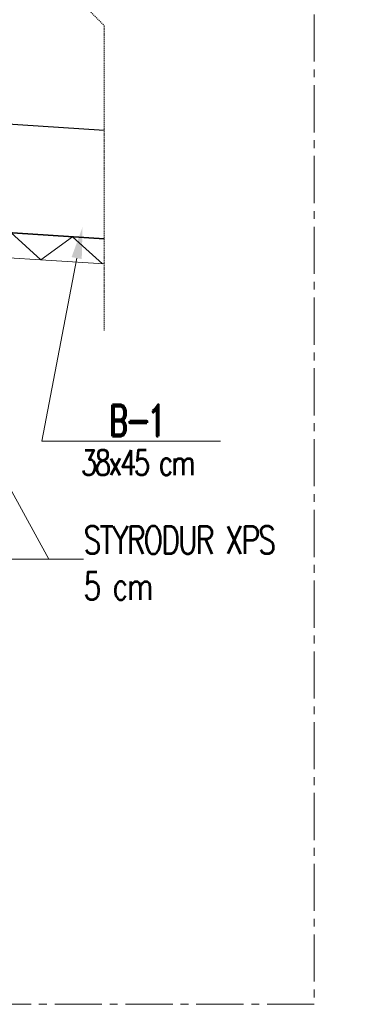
# Model space of a CAD drawing. Header units: millimetres. Extents: x -8 to 14965326, y -810 to 11054951.
# Tile 71 of 72: x 7509219 to 7509287, y 5558092 to 5558288. Entities that reach past the tile are written whole.
import ezdxf
from ezdxf import colors
from ezdxf.entities.mleader import LeaderData, LeaderLine
from ezdxf.math import Vec2, Vec3

# ---------------------------------------------------------------- set-up
doc = ezdxf.new("R2010")
doc.units = ezdxf.units.MM
doc.header["$LTSCALE"] = 0.5
doc.header["$MEASUREMENT"] = 0
doc.linetypes.add('CENTER2', pattern=[1.125, 0.75, -0.125, 0.125, -0.125])
doc.linetypes.add('KRESKOWA', pattern=[0.75, 0.5, -0.25])
for name, color, linetype, lineweight in [('K_Belki - przekrój', 80, 'CONTINUOUS', 35), ('K_Kreskowanie', 253, 'CONTINUOUS', 5), ('K_Opis', 7, 'CONTINUOUS', 9), ('tkd_obszary_wykazu', 14, 'CENTER2', 9), ('tkd_urwania', 252, 'KRESKOWA', 9)]:
    doc.layers.add(name, color=color, linetype=linetype, lineweight=lineweight)
doc.styles.add('___K_OPIS_ROMAND', font='romand.shx', dxfattribs={"width": 0.75})
doc.styles.add('___K_OPIS_SIMPLEX', font='simplex.shx', dxfattribs={"width": 0.75})

msp = doc.modelspace()

# ---------------------------------------------------------------- linework, layer by layer
at = {"layer": 'K_Belki - przekrój'}
msp.add_line((7509235.570776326, 5558244.277701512), (7509158.4924917, 5558249.304546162), dxfattribs=at)
at = {"layer": 'K_Kreskowanie'}
msp.add_line((7509235.570776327, 5558239.267079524), (7509158.167096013, 5558244.315145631), dxfattribs=at)
for points in [[(7509222.991077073, 5558240.087494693), (7509217.005518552, 5558245.488479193)], [(7509229.259822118, 5558244.689285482), (7509222.991077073, 5558240.087494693)], [(7509235.245380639, 5558239.288300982), (7509229.259822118, 5558244.689285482)]]:
    msp.add_lwpolyline(points, dxfattribs=at)
at = {"layer": 'K_Opis', "lineweight": 25}
msp.add_line((7509104.102259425, 5558274.305781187), (7509235.570776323, 5558265.858613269), dxfattribs=at)
at = {"layer": 'tkd_obszary_wykazu', "ltscale": 25}
msp.add_lwpolyline([(7508724.864728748, 5558513.855881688), (7509277.303424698, 5558513.855881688), (7509277.303424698, 5558092.165228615), (7508724.864728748, 5558092.165228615)], close=True, dxfattribs=at)
at = {"layer": 'tkd_urwania'}
msp.add_lwpolyline([(7509235.570776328, 5558377.506973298), (7509235.570776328, 5558316.933064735), (7509250.714253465, 5558301.789587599), (7509220.427299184, 5558301.789587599), (7509235.57077632, 5558286.646110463), (7509235.570776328, 5558226.072201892)], dxfattribs=at)

# ---------------------------------------------------------------- leaders
at = {"layer": 'K_Opis'}
ml = msp.add_multileader_mtext('Standard', dxfattribs=at)
ml.set_content('{\\T0.85;\\C2;B-1\\T1;\\C50;\\P\\Fsimplex|c238;\\H0.8x;\\T0.8;\\C1;38x45 cm}', color=7, style='___K_OPIS_ROMAND')
ml.set_leader_properties(color=1, linetype='CONTINUOUS', lineweight=9)
ml.build(insert=Vec2(0, 0))
ml.multileader.update_dxf_attribs({"text_left_attachment_type": 6, "text_right_attachment_type": 6, "dogleg_length": 5, "arrow_head_size": 6.25})
ctx = ml.context
ctx.base_point, ctx.char_height, ctx.arrow_head_size, ctx.landing_gap_size, ctx.plane_origin = Vec3(7509230.429629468, 5558204.045596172), 6.25, 6.25, 0, Vec3(7509239.774926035, 5558190.644314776)
ctx.left_attachment, ctx.right_attachment, ctx.text_align_type = 6, 6, 1
notes = []
notes.append((ctx, [(0, (1, 1, 0), (7509223.213833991, 5558204.045596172), (1, 0), 7.215795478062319, [(0, [(7509231.267247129, 5558246.583733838)], 0, [])])]))
ctx.mtext.insert, ctx.mtext.alignment, ctx.mtext.line_spacing_factor, ctx.mtext.flow_direction = Vec3(7509241.965343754, 5558211.295596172), 2, 0.8640000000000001, 5
ml = msp.add_multileader_mtext('Standard', dxfattribs=at)
ml.set_content('{\\T0.9;STYRODUR XPS \\P5 cm}', color=256, style='___K_OPIS_SIMPLEX')
ml.set_leader_properties(color=256, linetype='ByLayer', lineweight=9)
ml.build(insert=Vec2(0, 0))
ml.multileader.update_dxf_attribs({"text_left_attachment_type": 6, "text_right_attachment_type": 6, "arrow_head_size": 6.25})
ctx = ml.context
ctx.base_point, ctx.char_height, ctx.arrow_head_size, ctx.landing_gap_size, ctx.plane_origin = Vec3(7509231.467627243, 5558180.593405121), 5.5, 6.25, 0, Vec3(7509220.856384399, 5558552.159498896)
ctx.left_attachment, ctx.right_attachment = 6, 6
notes.append((ctx, [(0, (1, 1, 0), (7509224.592019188, 5558180.593405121), (1, 0), 6.875608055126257, [(0, [(7509189.362538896, 5558244.78597122)], 0, [])])]))
ctx.mtext.insert, ctx.mtext.width, ctx.mtext.defined_height, ctx.mtext.flow_direction = Vec3(7509231.467627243, 5558187.193405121), 55.96768777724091, 98.24674889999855, 5
for ctx, leaders in notes:
    for number, flags, end, landing, length, lines in leaders:
        leader = LeaderData()
        leader.index, (leader.has_last_leader_line, leader.has_dogleg_vector, leader.attachment_direction) = number, flags
        leader.last_leader_point, leader.dogleg_vector, leader.dogleg_length = Vec3(end), Vec3(landing), length
        for number, points, colour, breaks in lines:
            line = LeaderLine()
            line.index, line.vertices, line.color, line.breaks = number, Vec3.list(points), colors.encode_raw_color(colour), breaks
            leader.lines.append(line)
        ctx.leaders.append(leader)

doc.saveas('drawing.dxf')
